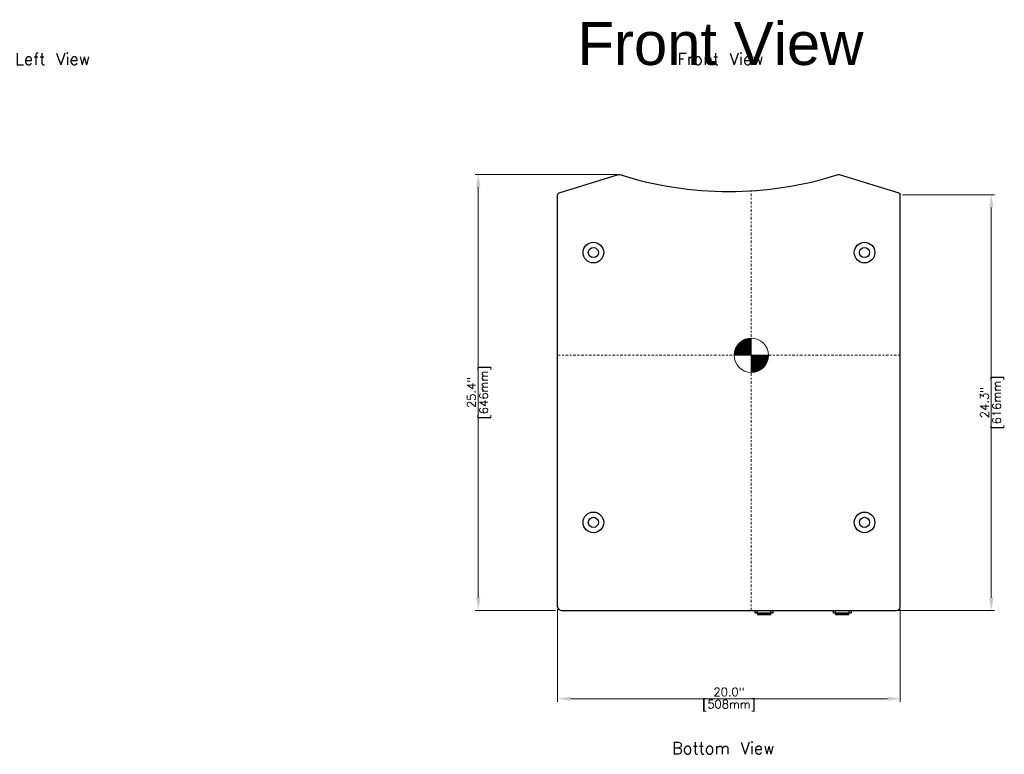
# Model space of a CAD drawing. Extents: x -3 to 142, y 13 to 135.
# Tile 1 of 3: x 8 to 66, y 13 to 56. Entities that reach past the tile are written whole.
import ezdxf
from ezdxf.enums import TextEntityAlignment as Align

# ---------------------------------------------------------------- set-up
doc = ezdxf.new("R2010")
doc.units = 0
doc.header["$LTSCALE"] = 0.125
doc.header["$MEASUREMENT"] = 0
doc.linetypes.add('CENTER', pattern=[2, 1.25, -0.25, 0.25, -0.25])
doc.layers.get('0').update_dxf_attribs({"linetype": 'CONTINUOUS', "lineweight": 5})
doc.layers.get('DEFPOINTS').update_dxf_attribs({"linetype": 'CONTINUOUS'})
for name, color, linetype, lineweight in [('es-device', 1, 'CONTINUOUS', 25), ('es-dimension', 7, 'CONTINUOUS', 5), ('es-text', 5, 'CONTINUOUS', 5)]:
    doc.layers.add(name, color=color, linetype=linetype, lineweight=lineweight)
doc.layers.add('ES-TEXT-WEB', color=7, linetype='CONTINUOUS')
doc.styles.get("Standard").update_dxf_attribs({"font": 'txt.shx'})
doc.styles.add('TrueType', font='ARIALUNI.TTF')
doc.dimstyles.get("Standard").update_dxf_attribs({"dimscale": 0, "dimtxt": 0.4925, "dimasz": 0.7425, "dimexe": 0.18, "dimexo": 0.125, "dimgap": 0.1525, "dimtad": 0, "dimdec": 1, "dimzin": 0, "dimdsep": 46, "dimtxsty": 'Standard', "dimcen": 0, "dimclrd": 256, "dimclre": 256, "dimadec": 0, "dimazin": 0, "dimtfac": 1, "dimtdec": 1, "dimtofl": 0, "dimtmove": 1, "dimatfit": 3, "dimfxl": 0, "dimtolj": 1, "dimtzin": 0, "dimlwd": -1, "dimlwe": -1, "dimarcsym": 0})

# ---------------------------------------------------------------- blocks, each defined once
blk = doc.blocks.new('*D16')
at = {"layer": 'DEFPOINTS', "color": 0}
for p in [(39.595, 21.622), (59.595, 21.622), (59.595, 16.265)]:
    blk.add_point(p, dxfattribs=at)
at = {"layer": 'es-dimension'}
for p, q in [((39.595, 21.497), (39.595, 16.085)), ((59.595, 21.497), (59.595, 16.085)), ((40.337, 16.265), (58.852, 16.265))]:
    blk.add_line(p, q, dxfattribs=at)
for points in [[(40.337, 16.389), (40.337, 16.141), (39.595, 16.265)], [(58.852, 16.389), (58.852, 16.141), (59.595, 16.265)]]:
    blk.add_solid(points, dxfattribs=at)
at = {"layer": 'es-dimension', "color": 0, "char_height": 0.4925, "attachment_point": 5}
for s, insert in [('\\A1;20.0"', (49.595, 16.664)), ('\\A1;[508mm]', (49.595, 15.866))]:
    blk.add_mtext(s, dxfattribs=dict(at, insert=insert))
blk = doc.blocks.new('*D17')
at = {"layer": 'DEFPOINTS', "color": 0}
for p in [(34.964, 46.866), (43.192, 46.866), (39.595, 21.417)]:
    blk.add_point(p, dxfattribs=at)
at = {"layer": 'es-dimension'}
for p, q in [((43.067, 46.866), (34.784, 46.866)), ((34.964, 22.159), (34.964, 46.123)), ((39.47, 21.417), (34.784, 21.417))]:
    blk.add_line(p, q, dxfattribs=at)
for points in [[(34.84, 46.123), (35.088, 46.123), (34.964, 46.866)], [(34.84, 22.159), (35.088, 22.159), (34.964, 21.417)]]:
    blk.add_solid(points, dxfattribs=at)
at = {"layer": 'es-dimension', "color": 0, "char_height": 0.4925, "attachment_point": 5, "rotation": 90}
for s, insert in [('\\A1;[646mm]', (35.363, 34.141)), ('\\A1;25.4"', (34.565, 34.141))]:
    blk.add_mtext(s, dxfattribs=dict(at, insert=insert))
blk = doc.blocks.new('*D19')
at = {"layer": 'DEFPOINTS', "color": 0}
for p in [(59.595, 45.686), (59.36, 21.417), (64.905, 21.417)]:
    blk.add_point(p, dxfattribs=at)
at = {"layer": 'es-dimension'}
for p, q in [((59.72, 45.686), (65.085, 45.686)), ((64.905, 44.944), (64.905, 22.159)), ((59.485, 21.417), (65.085, 21.417))]:
    blk.add_line(p, q, dxfattribs=at)
for points in [[(64.781, 44.944), (65.028, 44.944), (64.905, 45.686)], [(64.781, 22.159), (65.028, 22.159), (64.905, 21.417)]]:
    blk.add_solid(points, dxfattribs=at)
at = {"layer": 'es-dimension', "color": 0, "char_height": 0.4925, "attachment_point": 5, "rotation": 90}
for s, insert in [('\\A1;[616mm]', (65.303, 33.552)), ('\\A1;24.3"', (64.506, 33.552))]:
    blk.add_mtext(s, dxfattribs=dict(at, insert=insert))
blk = doc.blocks.new('COG')
h = blk.add_hatch()
h.set_pattern_fill('ANSI31', color=256, scale=0.1, style=0)
h.set_pattern_definition([(45, (41.252907, -178.948929), (-0.0088388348, 0.0088388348), [])])
h.paths.add_polyline_path([(0.707, 0.707, 0.198912), (0, 1), (0, 0)])
h.paths.add_polyline_path([(0, 1, 0.198912), (-0.707, 0.707), (0, 0)])
h.paths.add_polyline_path([(0, 0), (-0.707, -0.707, 0.198912), (0, -1)])
h.paths.add_polyline_path([(0, 0), (0, -1, 0.198912), (0.707, -0.707)])
for p, q in [((-0.707, -0.707), (0.707, 0.707)), ((0.707, -0.707), (-0.707, 0.707))]:
    blk.add_line(p, q)
blk.add_circle((0, 0), 1)
blk = doc.blocks.new('NL-4-side')
for p, q in [((-0.512, 0.135), (0.512, 0.135)), ((-0.396, 0.149), (-0.396, 0)), ((0.39, 0.225), (-0.39, 0.225)), ((0.396, 0.149), (0.396, 0))]:
    blk.add_line(p, q)
at = {"flags": 128}
blk.add_lwpolyline([(-0.512, 0), (0.512, 0), (0.512, 0.135, 0.414214), (0.499, 0.149), (-0.499, 0.149, 0.414214), (-0.512, 0.135)], format="xyb", close=True, dxfattribs=at)
blk.add_lwpolyline([(-0.39, 0.149), (-0.39, 0.225, -0.414214), (-0.383, 0.231), (0.383, 0.231, -0.414214), (0.39, 0.225), (0.39, 0.149)], format="xyb", dxfattribs=at)

msp = doc.modelspace()

# ---------------------------------------------------------------- linework, layer by layer
at = {"linetype": 'CENTER'}
for p, q in [((50.899, 21.417), (50.899, 45.871)), ((39.595, 36.315), (59.595, 36.315))]:
    msp.add_line(p, q, dxfattribs=at)
at = {"layer": 'es-device'}
for p, q in [((39.595, 45.098), (39.595, 45.686)), ((59.595, 45.098), (59.595, 45.686)), ((39.595, 21.622), (39.595, 45.098)), ((59.595, 21.622), (59.595, 45.098)), ((39.83, 21.417), (59.36, 21.417))]:
    msp.add_line(p, q, dxfattribs=at)
msp.add_lwpolyline([(39.595, 45.686, -0.326191), (39.677, 45.799), (43.154, 46.859, -0.162918), (43.229, 46.859, 0.155264), (55.96, 46.859, -0.164351), (56.035, 46.859), (59.514, 45.798, -0.32213), (59.595, 45.686, 1.149189)], format="xyb", dxfattribs=at)
for centre, radius in [((41.681, 42.307), 0.601), ((41.681, 42.307), 0.296), ((57.508, 42.307), 0.601), ((57.508, 42.307), 0.296), ((41.681, 26.559), 0.601), ((57.508, 26.559), 0.601), ((41.681, 26.559), 0.296), ((57.508, 26.559), 0.296)]:
    msp.add_circle(centre, radius, dxfattribs=at)
for centre, start, end in [((39.829, 21.653), 187.51025, 270), ((59.36, 21.653), 270, 352.48975)]:
    msp.add_arc(centre, 0.236, start, end, dxfattribs=at)

# ---------------------------------------------------------------- block references
at = {"rotation": 44.99999999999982}
msp.add_blockref('COG', (50.899, 36.315), dxfattribs=at)
at = {"layer": 'es-device', "xscale": -1, "rotation": 180}
for p in [(51.642, 21.417), (56.209, 21.417)]:
    msp.add_blockref('NL-4-side', p, dxfattribs=at)

# ---------------------------------------------------------------- texts
at = {"layer": 'es-text'}
for s, height, p in [('Left View', 0.6985, (10.119, 53.258)), ('Front View', 0.6985, (49.096, 53.258)), ('Bottom View', 0.69849, (49.258, 13.034))]:
    msp.add_text(s, height=height, dxfattribs=at).set_placement(p, align=Align.CENTER)
at = {"layer": 'ES-TEXT-WEB', "style": 'TrueType'}
msp.add_text('Front View', height=2.5, dxfattribs=at).set_placement((49.096, 53.258), align=Align.CENTER)

# ---------------------------------------------------------------- dimensions: what is measured, and where the dimension line sits
at = {"layer": 'es-dimension'}
for base, p1, p2, angle, picture, middle in [((34.964, 46.866), (39.595, 21.417), (43.192, 46.866), 270, '*D17', (34.964, 34.141)), ((64.905, 21.417), (59.595, 45.686), (59.36, 21.417), 90, '*D19', (64.905, 33.552))]:
    dim = msp.add_linear_dim(base=base, p1=p1, p2=p2, angle=angle, dimstyle='Standard', override={"dimscale": 1, "dimpost": '"\\X'}, dxfattribs=at)
    dim.commit()
    dim.dimension.update_dxf_attribs({"geometry": picture, "text_midpoint": middle})
dim = msp.add_linear_dim(base=(59.595, 16.265), p1=(39.595, 21.622), p2=(59.595, 21.622), dimstyle='Standard', override={"dimscale": 1, "dimpost": '"\\X'}, dxfattribs=at)
dim.commit()
dim.dimension.update_dxf_attribs({"geometry": '*D16', "text_midpoint": (49.595, 16.265)})

doc.saveas('drawing.dxf')
